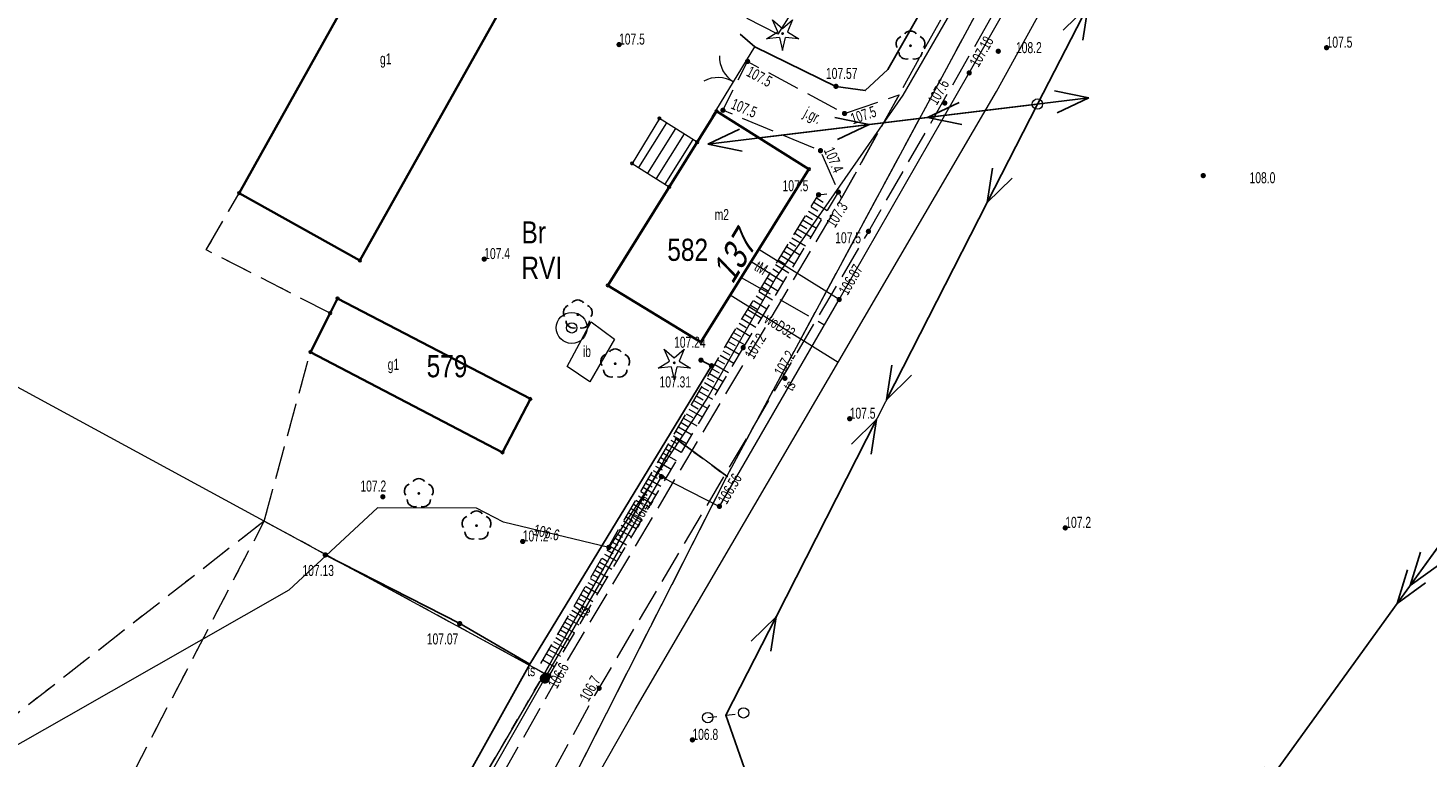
# Model space of a CAD drawing. Header units: inches. Extents: x 6497603 to 6502483, y 5925790 to 5934357.
# Tile 11 of 256: x 6499267 to 6499362, y 5926418 to 5926467. Entities that reach past the tile are written whole.
import ezdxf
from ezdxf.enums import TextEntityAlignment as Align

# ---------------------------------------------------------------- set-up
doc = ezdxf.new("R2010")
doc.units = ezdxf.units.IN
doc.header["$MEASUREMENT"] = 0
for name, pattern in [('1.5_0.75', [2.25, 1.5, -0.75]), ('2.25_0.75', [3, 2.25, -0.75]), ('219-1000', [0, 0]), ('egkk-1000', [3, 2.25, -0.75]), ('egug-1000', [1.5, 0.75, -0.75]), ('otob_1000', [0, 0]), ('suep_nn_1000', [0, 0]), ('suep_sn_1000', [0, 0]), ('supp_1000', [1.25, 0.625, -0.625])]:
    doc.linetypes.add(name, pattern=pattern)
for name, color, linetype in [('000 Inne (niezydentyfikowane)', 7, 'Continuous'), ('203-punkt graniczny', 7, 'Continuous'), ('209-oznaczenie konturu klasyfikacyjnego', 7, 'Continuous'), ('210-oznaczenie konturu użytku gruntowego', 7, 'Continuous'), ('217-kontur klasyfikacyjny', 7, 'Continuous'), ('218-kontur użytku gruntowego', 7, 'Continuous'), ('219-działka ewidencyjna', 7, 'Continuous'), ('238-Punkt adresowy budynku', 7, 'Continuous'), ('312-budynek ewidencyjny', 7, 'Continuous'), ('312-oznaczenie budynku ewidencyjnego', 7, 'Continuous'), ('312-oznaczenie budynku ewidencyjnego-Atr117', 7, 'Continuous'), ('352-schody', 7, 'Continuous'), ('brama', 7, 'Continuous'), ('drzewo iglaste', 7, 'Continuous'), ('drzewo liściaste', 7, 'Continuous'), ('inna budowla', 7, 'Continuous'), ('inna budowla-Atr17', 7, 'Continuous'), ('jezdnia', 7, 'Continuous'), ('jezdnia-Atr17', 7, 'Continuous'), ('ogrodzenie trwałe', 7, 'Continuous'), ('pikieta naturalna', 7, 'Continuous'), ('pikieta naturalna-Atr2', 7, 'Continuous'), ('pikieta sztuczna', 7, 'Continuous'), ('pikieta sztuczna-Atr2', 7, 'Continuous'), ('przewód elektroenergetyczny niskiego napięcia', 7, 'Continuous'), ('przewód elektroenergetyczny średniego napięcia', 7, 'Continuous'), ('przewód telekomunikacyjny podziemny', 7, 'Continuous'), ('przewód telekomunikacyjny podziemny - ob. projektowany', 7, 'Continuous'), ('przewód telekomunikacyjny podziemny-Atr1', 7, 'Continuous'), ('przewód wodociągowy', 7, 'Continuous'), ('przewód wodociągowy-Atr1', 7, 'Continuous'), ('Punkt budynku', 7, 'Continuous'), ('rzędna', 7, 'Continuous'), ('rzędna-Atr2', 7, 'Continuous'), ('skarpa nieumocniona', 7, 'Continuous'), ('studnia zwykła', 7, 'Continuous'), ('słup przewodów napowietrznych', 7, 'Continuous'), ('słupek telekomunikacyjny', 7, 'Continuous'), ('słupek telekomunikacyjny-Atr17', 7, 'Continuous')]:
    doc.layers.add(name, color=color, linetype=linetype)
doc.styles.get("Standard").update_dxf_attribs({"font": 'arial.ttf'})
doc.linetypes.add('902-1000', pattern='A,5,0,[1,ksztalty.shx,S=1,R=0,X=0,Y=0],5', length=10)

# ---------------------------------------------------------------- blocks, each defined once
blk = doc.blocks.new('203')
at = {"linetype": 'Continuous', "lineweight": 0}
h = blk.add_hatch(color=0, dxfattribs=at)
edge = h.paths.add_edge_path()
edge.add_arc((0, 0), 0.09, 0, 360)
blk = doc.blocks.new('PUNKTBUD')
at = {"color": 0}
blk.add_circle((0, 0), 0.09, dxfattribs=at)
blk = doc.blocks.new('PW01')
at = {"linetype": 'Continuous', "lineweight": 13}
h = blk.add_hatch(color=0, dxfattribs=at)
edge = h.paths.add_edge_path()
edge.add_arc((0, 0), 0.18, 0, 360)
blk = doc.blocks.new('US13')
at = {"color": 0, "linetype": 'Continuous', "lineweight": 13}
for radius in [1.05, 0.35]:
    blk.add_circle((0, 0), radius, dxfattribs=at)
blk = doc.blocks.new('US15')
at = {"color": 0, "linetype": 'Continuous', "lineweight": 13}
blk.add_circle((0, 0), 0.35, dxfattribs=at)
blk = doc.blocks.new('OP011')
at = {"linetype": 'Continuous', "lineweight": 13}
h = blk.add_hatch(color=0, dxfattribs=at)
edge = h.paths.add_edge_path()
edge.add_arc((0, 0), 0.1, 0, 360)
at = {"color": 0, "linetype": 'Continuous', "lineweight": 13}
for p, q in [((-1.099, -0.357), (-0.324, 0.105)), ((-0.324, 0.105), (-0.679, 0.935)), ((-0.679, 0.935), (0, 0.341)), ((0, 0.341), (0.679, 0.935)), ((0.679, 0.935), (0.324, 0.105)), ((0.324, 0.105), (1.099, -0.357)), ((-0.2, -0.275), (-1.099, -0.357)), ((-0.2, -0.275), (0, -1.155)), ((0, -1.155), (0.2, -0.275)), ((1.099, -0.357), (0.2, -0.275))]:
    blk.add_line(p, q, dxfattribs=at)
blk = doc.blocks.new('OP021')
at = {"linetype": 'Continuous', "lineweight": 13}
h = blk.add_hatch(color=0, dxfattribs=at)
edge = h.paths.add_edge_path()
edge.add_arc((0, 0), 0.1, 0, 360)
at = {"color": 0, "linetype": 'Continuous', "lineweight": -3}
for centre, start, end in [((0, 0.5), 38.316, 141.684), ((-0.476, 0.154), 110.388, 213.756), ((0.476, 0.154), 326.244, 69.612), ((-0.294, -0.404), 182.272, 285.64), ((0.294, -0.404), 254.36, 357.728), ((0.294, -0.404), 254.36, 357.728)]:
    blk.add_arc(centre, 0.5, start, end, dxfattribs=at)
blk = doc.blocks.new('US09')
at = {"linetype": 'Continuous', "lineweight": 13}
h = blk.add_hatch(color=0, dxfattribs=at)
edge = h.paths.add_edge_path()
edge.add_arc((0, 0), 0.35, 0, 360)
blk = doc.blocks.new('SUEP2')
at = {"color": 0, "linetype": 'Continuous'}
for p, q in [((0, 0), (9.04, 0)), ((7.54, 0), (5.29, 0.75)), ((7.54, 0), (5.29, -0.75)), ((9.04, 0), (6.79, 0.75)), ((9.04, 0), (6.79, -0.75)), ((9.04, 0), (27.04, 0)), ((25.54, 0), (23.29, 0.75)), ((25.54, 0), (23.29, -0.75)), ((27.04, 0), (24.79, 0.75)), ((27.04, 0), (24.79, -0.75))]:
    blk.add_line(p, q, dxfattribs=at)
blk = doc.blocks.new('SUEP1')
at = {"color": 0, "linetype": 'Continuous'}
for p, q in [((0, 0), (7.5, 0)), ((7.5, 0), (5.25, 0.75)), ((7.5, 0), (5.25, -0.75)), ((7.5, 0), (22.5, 0)), ((22.5, 0), (20.25, 0.75)), ((22.5, 0), (20.25, -0.75))]:
    blk.add_line(p, q, dxfattribs=at)
blk = doc.blocks.new('SM05')
at = {"color": 0, "linetype": 'Continuous', "lineweight": 13}
blk.add_circle((0, 0), 0.35, dxfattribs=at)
blk = doc.blocks.new('OK02')
at = {"color": 0, "linetype": 'Continuous', "lineweight": 0}
for centre, start, end in [((-2, 0), 0, 60), ((2, 0), 120, 180)]:
    blk.add_arc(centre, 2, start, end, dxfattribs=at)

msp = doc.modelspace()

# ---------------------------------------------------------------- linework, layer by layer
at = {"layer": '000 Inne (niezydentyfikowane)', "color": 7, "linetype": 'Continuous', "lineweight": 18, "flags": 128}
for points in [[(6499320.84, 5926455.54), (6499321.29, 5926455.26)], [(6499320.29, 5926454.64), (6499321.18, 5926454.09)], [(6499320.47, 5926454.94), (6499320.92, 5926454.67)], [(6499320.66, 5926455.24), (6499321.55, 5926454.69)], [(6499319.55, 5926453.44), (6499320.45, 5926452.89)], [(6499319.73, 5926453.74), (6499320.18, 5926453.47)], [(6499319.92, 5926454.04), (6499320.82, 5926453.49)], [(6499320.1, 5926454.34), (6499320.55, 5926454.07)], [(6499318.99, 5926452.54), (6499319.44, 5926452.26)], [(6499319.17, 5926452.84), (6499320.08, 5926452.28)], [(6499319.36, 5926453.14), (6499319.81, 5926452.86)], [(6499318.43, 5926451.63), (6499319.34, 5926451.07)], [(6499318.62, 5926451.93), (6499319.07, 5926451.65)], [(6499318.8, 5926452.24), (6499319.71, 5926451.68)], [(6499317.87, 5926450.72), (6499318.32, 5926450.44)], [(6499318.05, 5926451.02), (6499318.96, 5926450.46)], [(6499318.24, 5926451.33), (6499318.7, 5926451.05)], [(6499317.3, 5926449.81), (6499318.22, 5926449.24)], [(6499317.49, 5926450.11), (6499317.95, 5926449.83)], [(6499317.68, 5926450.42), (6499318.59, 5926449.85)], [(6499316.74, 5926448.89), (6499317.19, 5926448.61)], [(6499316.92, 5926449.2), (6499317.84, 5926448.63)], [(6499317.11, 5926449.5), (6499317.57, 5926449.22)], [(6499316.17, 5926447.97), (6499317.09, 5926447.4)], [(6499316.36, 5926448.27), (6499316.82, 5926447.99)], [(6499316.55, 5926448.58), (6499317.47, 5926448.01)], [(6499315.6, 5926447.04), (6499316.06, 5926446.76)], [(6499315.79, 5926447.35), (6499316.71, 5926446.78)], [(6499315.98, 5926447.66), (6499316.44, 5926447.37)], [(6499315.03, 5926446.11), (6499315.97, 5926445.57)], [(6499315.21, 5926446.42), (6499315.68, 5926446.14)], [(6499315.41, 5926446.73), (6499316.33, 5926446.16)], [(6499314.48, 5926445.18), (6499314.95, 5926444.91)], [(6499314.66, 5926445.49), (6499315.6, 5926444.95)], [(6499314.84, 5926445.8), (6499315.31, 5926445.53)], [(6499313.94, 5926444.25), (6499314.87, 5926443.71)], [(6499314.12, 5926444.56), (6499314.59, 5926444.29)], [(6499314.3, 5926444.87), (6499315.23, 5926444.33)], [(6499313.23, 5926443.03), (6499314.15, 5926442.49)], [(6499313.41, 5926443.33), (6499313.87, 5926443.07)], [(6499313.59, 5926443.64), (6499314.51, 5926443.1)], [(6499313.76, 5926443.95), (6499314.23, 5926443.68)], [(6499312.7, 5926442.12), (6499313.15, 5926441.85)], [(6499312.87, 5926442.42), (6499313.79, 5926441.89)], [(6499313.05, 5926442.72), (6499313.51, 5926442.46)], [(6499312.17, 5926441.21), (6499313.08, 5926440.69)], [(6499312.35, 5926441.51), (6499312.8, 5926441.25)], [(6499312.52, 5926441.81), (6499313.43, 5926441.29)], [(6499311.65, 5926440.31), (6499312.1, 5926440.05)], [(6499311.82, 5926440.61), (6499312.72, 5926440.09)], [(6499312, 5926440.91), (6499312.45, 5926440.65)], [(6499311.13, 5926439.42), (6499312.02, 5926438.9)], [(6499311.3, 5926439.72), (6499311.75, 5926439.46)], [(6499311.48, 5926440.01), (6499312.37, 5926439.49)], [(6499310.61, 5926438.54), (6499311.06, 5926438.28)], [(6499310.79, 5926438.83), (6499311.67, 5926438.31)], [(6499310.96, 5926439.12), (6499311.4, 5926438.87)], [(6499309.93, 5926437.36), (6499310.37, 5926437.11)], [(6499310.1, 5926437.66), (6499310.98, 5926437.15)], [(6499310.27, 5926437.95), (6499310.71, 5926437.69)], [(6499310.44, 5926438.24), (6499311.32, 5926437.73)], [(6499309.43, 5926436.49), (6499310.29, 5926435.99)], [(6499309.59, 5926436.78), (6499310.03, 5926436.53)], [(6499309.76, 5926437.07), (6499310.64, 5926436.57)], [(6499308.92, 5926435.63), (6499309.35, 5926435.38)], [(6499309.09, 5926435.92), (6499309.95, 5926435.41)], [(6499309.26, 5926436.2), (6499309.69, 5926435.95)], [(6499308.26, 5926434.49), (6499308.68, 5926434.24)], [(6499308.42, 5926434.77), (6499309.28, 5926434.27)], [(6499308.59, 5926435.06), (6499309.02, 5926434.81)], [(6499308.76, 5926435.34), (6499309.62, 5926434.84)], [(6499307.76, 5926433.64), (6499308.61, 5926433.14)], [(6499307.93, 5926433.92), (6499308.35, 5926433.67)], [(6499308.09, 5926434.2), (6499308.94, 5926433.71)], [(6499307.27, 5926432.79), (6499307.69, 5926432.55)], [(6499307.43, 5926433.07), (6499308.28, 5926432.58)], [(6499307.6, 5926433.35), (6499308.02, 5926433.11)], [(6499306.62, 5926431.68), (6499307.04, 5926431.43)], [(6499306.78, 5926431.96), (6499307.62, 5926431.47)], [(6499306.95, 5926432.23), (6499307.36, 5926431.99)], [(6499307.11, 5926432.51), (6499307.95, 5926432.02)], [(6499306.14, 5926430.85), (6499306.97, 5926430.37)], [(6499306.3, 5926431.12), (6499306.71, 5926430.88)], [(6499306.46, 5926431.4), (6499307.29, 5926430.92)], [(6499305.5, 5926429.75), (6499306.32, 5926429.27)], [(6499305.66, 5926430.02), (6499306.07, 5926429.78)], [(6499305.82, 5926430.3), (6499306.64, 5926429.82)], [(6499305.98, 5926430.57), (6499306.39, 5926430.33)], [(6499305.03, 5926428.94), (6499305.43, 5926428.7)], [(6499305.18, 5926429.21), (6499306, 5926428.73)], [(6499305.34, 5926429.48), (6499305.75, 5926429.24)], [(6499304.4, 5926427.86), (6499304.8, 5926427.62)], [(6499304.55, 5926428.13), (6499305.36, 5926427.65)], [(6499304.71, 5926428.39), (6499305.12, 5926428.16)], [(6499304.87, 5926428.66), (6499305.68, 5926428.19)], [(6499303.93, 5926427.05), (6499304.73, 5926426.59)], [(6499304.09, 5926427.32), (6499304.49, 5926427.09)], [(6499304.24, 5926427.59), (6499305.05, 5926427.12)], [(6499303.31, 5926425.99), (6499304.11, 5926425.53)], [(6499303.47, 5926426.26), (6499303.86, 5926426.03)], [(6499303.62, 5926426.52), (6499304.42, 5926426.06)], [(6499303.78, 5926426.79), (6499304.18, 5926426.56)], [(6499302.85, 5926425.2), (6499303.25, 5926424.97)], [(6499303.01, 5926425.47), (6499303.8, 5926425.01)], [(6499303.16, 5926425.73), (6499303.56, 5926425.5)], [(6499302.28, 5926424.22), (6499303.06, 5926423.77)], [(6499302.52, 5926424.63), (6499302.91, 5926424.41)], [(6499302.69, 5926424.93), (6499303.48, 5926424.47)]]:
    msp.add_lwpolyline(points, dxfattribs=at)
at = {"layer": '217-kontur klasyfikacyjny', "color": 3, "linetype": 'egkk-1000', "lineweight": 18, "flags": 128}
for points in [[(6499281.7, 5926455.87), (6499295.51, 5926480.59)], [(6499336.37, 5926476.82), (6499314.75, 5926436.67)], [(6499279.47, 5926452.01), (6499281.7, 5926455.87)], [(6499287.87, 5926447.73), (6499279.47, 5926452.01)], [(6499286.53, 5926445.09), (6499287.87, 5926447.73)], [(6499283.4, 5926433.63), (6499286.53, 5926445.09)], [(6499302.4, 5926423.31), (6499311.31, 5926439.2)], [(6499311.31, 5926439.2), (6499314.75, 5926436.67)], [(6499314.75, 5926436.67), (6499285.75, 5926379.53)], [(6499283.4, 5926433.63), (6499209.05, 5926375.69)], [(6499257.82, 5926384.38), (6499283.4, 5926433.63)], [(6499283.4, 5926433.63), (6499302.4, 5926423.31)]]:
    msp.add_lwpolyline(points, dxfattribs=at)
at = {"layer": '218-kontur użytku gruntowego', "color": 3, "linetype": 'egug-1000', "lineweight": 18, "flags": 128}
for points in [[(6499281.7, 5926455.87), (6499295.51, 5926480.59)], [(6499336.37, 5926476.82), (6499314.75, 5926436.67)], [(6499279.47, 5926452.01), (6499281.7, 5926455.87)], [(6499287.87, 5926447.73), (6499279.47, 5926452.01)], [(6499286.53, 5926445.09), (6499287.87, 5926447.73)], [(6499283.4, 5926433.63), (6499286.53, 5926445.09)], [(6499302.4, 5926423.31), (6499311.31, 5926439.2)], [(6499311.31, 5926439.2), (6499314.75, 5926436.67)], [(6499314.75, 5926436.67), (6499285.75, 5926379.53)], [(6499283.4, 5926433.63), (6499209.05, 5926375.69)], [(6499257.82, 5926384.38), (6499283.4, 5926433.63)], [(6499302.4, 5926423.31), (6499283.4, 5926433.63)], [(6499275.18, 5926376.81), (6499302.4, 5926423.31)]]:
    msp.add_lwpolyline(points, dxfattribs=at)
at = {"layer": '219-działka ewidencyjna', "color": 3, "linetype": '219-1000', "lineweight": 18, "flags": 128}
for points in [[(6499336.37, 5926476.82), (6499314.75, 5926436.67)], [(6499302.4, 5926423.31), (6499251.33, 5926451.04)], [(6499311.31, 5926439.2), (6499302.4, 5926423.31)], [(6499314.75, 5926436.67), (6499311.31, 5926439.2)], [(6499314.75, 5926436.67), (6499285.75, 5926379.53)], [(6499302.4, 5926423.31), (6499275.18, 5926376.81)]]:
    msp.add_lwpolyline(points, dxfattribs=at)
at = {"layer": '312-budynek ewidencyjny', "color": 7, "linetype": 'Continuous', "lineweight": 35, "flags": 128}
for points in [[(6499281.7, 5926455.87), (6499295.51, 5926480.59)], [(6499300.99, 5926471.14), (6499289.89, 5926451.29)], [(6499306.68, 5926449.61), (6499314.06, 5926461.41)], [(6499314.06, 5926461.41), (6499320.32, 5926457.49)], [(6499320.32, 5926457.49), (6499313, 5926445.77)], [(6499289.89, 5926451.29), (6499281.7, 5926455.87)], [(6499287.87, 5926447.73), (6499288.37, 5926448.73)], [(6499288.37, 5926448.73), (6499301.44, 5926441.91)], [(6499313, 5926445.77), (6499306.68, 5926449.61)], [(6499286.53, 5926445.09), (6499287.87, 5926447.73)], [(6499299.55, 5926438.29), (6499286.53, 5926445.09)], [(6499301.44, 5926441.91), (6499299.55, 5926438.29)]]:
    msp.add_lwpolyline(points, dxfattribs=at)
at = {"layer": '352-schody', "color": 7, "linetype": 'Continuous', "lineweight": 18, "flags": 128}
msp.add_lwpolyline([(6499312.75, 5926459.32), (6499310.18, 5926460.93), (6499308.33, 5926457.88), (6499310.85, 5926456.28)], close=True, dxfattribs=at)
msp.add_lwpolyline([(6499312.75, 5926459.32), (6499310.18, 5926460.93), (6499308.33, 5926457.88), (6499310.85, 5926456.28)], close=True, dxfattribs=at)
for points in [[(6499310.674, 5926460.621), (6499308.778, 5926457.595)], [(6499311.267, 5926460.249), (6499309.369, 5926457.22)], [(6499311.86, 5926459.877), (6499309.96, 5926456.845)], [(6499312.453, 5926459.506), (6499310.551, 5926456.47)]]:
    msp.add_lwpolyline(points, dxfattribs=at)
at = {"layer": 'brama', "color": 7, "linetype": 'otob_1000', "lineweight": 18, "flags": 128}
msp.add_lwpolyline([(6499313.76, 5926461.04), (6499316.65, 5926465.77)], dxfattribs=at)
at = {"layer": 'inna budowla', "color": 7, "linetype": 'Continuous', "lineweight": 18, "flags": 128}
for points in [[(6499316.13, 5926467.7), (6499318.73, 5926472.4), (6499321.06, 5926471.16), (6499318.2, 5926466.63)], [(6499305.46, 5926443.08), (6499303.94, 5926444.11), (6499305.56, 5926447.13), (6499307.14, 5926445.97)]]:
    msp.add_lwpolyline(points, close=True, dxfattribs=at)
at = {"layer": 'jezdnia', "color": 7, "linetype": '2.25_0.75', "lineweight": 18, "flags": 128}
for points in [[(6499594.03, 5926968.7), (6499608.23, 5926993.94), (6499613.41, 5927002.04), (6499621.69, 5927012.54), (6499628.91, 5927020.73), (6499658.69, 5927052.27), (6499694.42, 5927090.04), (6499695.69, 5927091.56), (6499696.52, 5927093.01), (6499697.02, 5927094.8), (6499696.81, 5927096.76), (6499696.37, 5927097.93), (6499704.45, 5927090.13), (6499702.54, 5927090.13), (6499699.95, 5927089.7), (6499698.13, 5927088.81), (6499696.7, 5927087.61), (6499661, 5927050.2), (6499630.74, 5927018.76), (6499623.79, 5927010.65), (6499615.99, 5927000.19), (6499611.02, 5926992.4), (6499596.89, 5926966.68), (6499595.17, 5926963.14), (6499590.87, 5926956.04), (6499575.19, 5926930.08), (6499557.91, 5926897.66), (6499540.5, 5926864.11), (6499522.86, 5926829.88), (6499504.38, 5926794.53), (6499497.13, 5926781.9), (6499486.68, 5926762.57), (6499470.04, 5926728.71), (6499451.61, 5926693.91), (6499434.24, 5926660.55), (6499433.39, 5926658.93), (6499431.73, 5926655.84), (6499416.3, 5926625.21), (6499397.09, 5926589.53), (6499378.41, 5926553.68), (6499360.52, 5926518.54), (6499343.42, 5926486.51), (6499324.35, 5926453.27), (6499305.79, 5926421.82), (6499289.18, 5926391.25), (6499285.67, 5926384.56), (6499285.25, 5926381.1), (6499285.74, 5926379.01), (6499286.56, 5926377.39), (6499288.53, 5926375.93), (6499289.57, 5926374.85), (6499272.96, 5926374.41), (6499273.92, 5926374.76), (6499276.08, 5926375.76), (6499277.62, 5926377.1), (6499278.75, 5926378.57), (6499282.19, 5926385.71), (6499303.36, 5926423.18), (6499322, 5926454.56), (6499322.53, 5926455.52), (6499326.43, 5926462.52), (6499337.21, 5926481.97), (6499339.91, 5926486.81), (6499340.48, 5926487.84), (6499346.96, 5926500.28), (6499350.25, 5926506.59), (6499357.34, 5926520.19), (6499365.04, 5926534.01), (6499367.84, 5926539.94), (6499375.48, 5926555.45), (6499394.05, 5926591.24), (6499407.27, 5926615.69), (6499411.12, 5926622.8), (6499413.34, 5926626.91), (6499431.25, 5926661.81), (6499448.95, 5926695.56), (6499466.94, 5926730.26), (6499483.97, 5926764.32), (6499493.97, 5926782.93), (6499502.02, 5926796.26), (6499505.18, 5926802.4), (6499507.13, 5926806.18), (6499519.9, 5926831), (6499536.73, 5926863.66), (6499537.71, 5926865.65), (6499541.71, 5926873.24), (6499555.39, 5926899.21), (6499563.48, 5926914.1), (6499567.48, 5926921.45), (6499572.99, 5926931.59)], [(6499326.43, 5926462.52), (6499322.53, 5926455.52), (6499321.1, 5926458.74), (6499314.49, 5926461.48), (6499316.16, 5926464.79), (6499322.73, 5926461.26)]]:
    msp.add_lwpolyline(points, close=True, dxfattribs=at)
at = {"layer": 'ogrodzenie trwałe', "color": 7, "linetype": '902-1000', "lineweight": 25, "flags": 128}
for points in [[(6499315.66, 5926466.63), (6499316.65, 5926465.77), (6499322.15, 5926463.1), (6499324.14, 5926462.81), (6499325.66, 5926464.24), (6499330.38, 5926472.56)], [(6499301.41, 5926423.94), (6499313.72, 5926444.16), (6499313, 5926444.54)], [(6499292.34, 5926407.67), (6499301.41, 5926423.94), (6499296.65, 5926426.68), (6499287.54, 5926431.34)]]:
    msp.add_lwpolyline(points, dxfattribs=at)
at = {"layer": 'przewód elektroenergetyczny niskiego napięcia', "color": 1, "linetype": 'suep_nn_1000', "lineweight": 18, "flags": 128}
for points in [[(6499335.8, 5926461.9), (6499359.05, 5926506.92)], [(6499314.68, 5926420.47), (6499335.8, 5926461.9)], [(6499335.8, 5926461.9), (6499316.95, 5926459.6)], [(6499328.52, 5926380.95), (6499314.68, 5926420.47)]]:
    msp.add_lwpolyline(points, dxfattribs=at)
at = {"layer": 'przewód elektroenergetyczny średniego napięcia', "color": 1, "linetype": 'suep_sn_1000', "lineweight": 18, "flags": 128}
msp.add_lwpolyline([(6499365.48, 5926435.38), (6499344.28, 5926406.06)], dxfattribs=at)
at = {"layer": 'przewód telekomunikacyjny podziemny', "color": 30, "linetype": 'Continuous', "lineweight": 18, "flags": 128}
for points in [[(6499380.12, 5926567.42), (6499375.85, 5926556.79), (6499362.34, 5926529.65), (6499356.74, 5926518.64), (6499347.98, 5926501.18), (6499339.23, 5926484.58), (6499334.37, 5926475.8), (6499326.69, 5926462.5), (6499318.1, 5926450.16), (6499313.47, 5926442.02), (6499306.76, 5926431.85), (6499299.61, 5926433.55), (6499297.79, 5926434.5), (6499291.09, 5926434.54), (6499285.08, 5926428.96), (6499269.99, 5926420.35), (6499262.78, 5926416.25), (6499246.31, 5926405.25), (6499238.13, 5926399.69), (6499212.19, 5926379.04), (6499184.08, 5926378), (6499160.24, 5926376.46), (6499086.25, 5926380.36)], [(6499322.37, 5926448.65), (6499331.18, 5926464.01), (6499345.32, 5926488.82), (6499341.43, 5926490.37)], [(6499285.63, 5926393.57), (6499302.42, 5926422.96), (6499310.32, 5926436.64), (6499314.25, 5926434.63), (6499322.37, 5926448.65), (6499316.92, 5926452.05)], [(6499316.41, 5926451.22), (6499318.1, 5926450.16)]]:
    msp.add_lwpolyline(points, dxfattribs=at)
at = {"layer": 'przewód telekomunikacyjny podziemny - ob. projektowany', "color": 30, "linetype": '2.25_0.75', "lineweight": 18, "flags": 128}
msp.add_lwpolyline([(6499315.73, 5926450.15), (6499321.33, 5926446.95)], dxfattribs=at)
at = {"layer": 'przewód wodociągowy', "color": 5, "linetype": 'Continuous', "lineweight": 18, "flags": 128}
for points in [[(6499270.66, 5926366.79), (6499275.7, 5926377.31), (6499280.43, 5926383.18), (6499286.59, 5926382.23), (6499308.55, 5926420.87), (6499333.02, 5926462.76), (6499339.26, 5926474.09)], [(6499314.99, 5926448.96), (6499322.3, 5926444.41)]]:
    msp.add_lwpolyline(points, dxfattribs=at)
at = {"layer": 'skarpa nieumocniona', "color": 7, "linetype": '1.5_0.75', "lineweight": 18, "flags": 128}
msp.add_lwpolyline([(6499315.86, 5926445.39), (6499302.69, 5926423.14), (6499302.03, 5926423.79), (6499315.07, 5926446.19), (6499320.97, 5926455.75), (6499322.31, 5926455.93)], close=True, dxfattribs=at)
msp.add_lwpolyline([(6499315.86, 5926445.39), (6499302.69, 5926423.14), (6499302.03, 5926423.79), (6499315.07, 5926446.19), (6499320.97, 5926455.75), (6499322.31, 5926455.93)], close=True, dxfattribs=at)
at = {"layer": 'słup przewodów napowietrznych', "color": 7, "linetype": 'supp_1000', "lineweight": 18, "flags": 128}
msp.add_lwpolyline([(6499313.46, 5926420.31), (6499315.89, 5926420.63)], dxfattribs=at)

# ---------------------------------------------------------------- block references
at = {"layer": '203-punkt graniczny', "color": 3, "linetype": 'Continuous', "lineweight": 18}
for p in [(6499311.31, 5926439.2), (6499314.75, 5926436.67), (6499302.4, 5926423.31)]:
    msp.add_blockref('203', p, dxfattribs=at)
at = {"layer": 'brama', "color": 7, "linetype": 'Continuous', "lineweight": 18, "rotation": 58.57500000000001}
msp.add_blockref('OK02', (6499315.205, 5926463.405), dxfattribs=at)
at = {"layer": 'drzewo iglaste', "color": 94, "linetype": 'Continuous', "lineweight": 18}
for p in [(6499318.53, 5926466.68), (6499311.19, 5926444.36)]:
    msp.add_blockref('OP011', p, dxfattribs=at)
at = {"layer": 'drzewo liściaste', "color": 94, "linetype": 'Continuous', "lineweight": 18}
for p in [(6499327.2, 5926465.85), (6499304.65, 5926447.62), (6499307.19, 5926444.3), (6499293.88, 5926435.51), (6499297.79, 5926433.32)]:
    msp.add_blockref('OP021', p, dxfattribs=at)
at = {"layer": 'pikieta naturalna', "color": 7, "linetype": 'Continuous', "lineweight": 13}
for p in [(6499307.45, 5926465.93), (6499355.4, 5926465.72), (6499316.16, 5926464.79), (6499333.15, 5926465.48), (6499329.52, 5926461.97), (6499314.49, 5926461.48), (6499322.73, 5926461.26), (6499321.1, 5926458.74), (6499347.04, 5926457.05), (6499320.97, 5926455.75), (6499322.31, 5926455.93), (6499324.35, 5926453.27), (6499298.31, 5926451.39), (6499315.86, 5926445.39), (6499318.69, 5926443.31), (6499323.08, 5926440.57), (6499291.44, 5926435.28), (6499337.69, 5926433.17), (6499300.92, 5926432.25), (6499302.69, 5926423.14), (6499306.1, 5926422.3), (6499312.42, 5926418.8)]:
    msp.add_blockref('PW01', p, dxfattribs=at)
at = {"layer": 'pikieta sztuczna', "color": 7, "linetype": 'Continuous', "lineweight": 13}
for p in [(6499322.15, 5926463.1), (6499313, 5926444.54), (6499313.72, 5926444.16), (6499287.54, 5926431.34), (6499296.65, 5926426.68)]:
    msp.add_blockref('PW01', p, dxfattribs=at)
at = {"layer": 'przewód elektroenergetyczny niskiego napięcia', "color": 1, "linetype": 'Continuous', "lineweight": 18}
for p, rotation in [((6499335.8, 5926461.9), 62.68600000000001), ((6499316.95, 5926459.6), 6.957000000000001), ((6499335.8, 5926461.9), 186.9569999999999), ((6499335.8, 5926461.9), 242.989), ((6499314.68, 5926420.47), 62.989), ((6499314.68, 5926420.47), 289.3)]:
    msp.add_blockref('SUEP1', p, dxfattribs=dict(at, rotation=rotation))
at = {"layer": 'przewód elektroenergetyczny średniego napięcia', "color": 1, "linetype": 'Continuous', "lineweight": 18, "rotation": 234.1309999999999}
msp.add_blockref('SUEP2', (6499365.48, 5926435.38), dxfattribs=at)
at = {"layer": 'Punkt budynku', "color": 5, "linetype": 'Continuous', "lineweight": 13}
for p in [(6499314.06, 5926461.41), (6499310.18, 5926460.93), (6499312.75, 5926459.32), (6499308.33, 5926457.88), (6499320.32, 5926457.49), (6499310.85, 5926456.28), (6499281.7, 5926455.87), (6499289.89, 5926451.29), (6499306.68, 5926449.61), (6499288.37, 5926448.73), (6499287.87, 5926447.73), (6499313, 5926445.77), (6499286.53, 5926445.09), (6499301.44, 5926441.91), (6499299.55, 5926438.29)]:
    msp.add_blockref('PUNKTBUD', p, dxfattribs=at)
at = {"layer": 'rzędna', "color": 30, "linetype": 'Continuous', "lineweight": 18}
for p in [(6499331.18, 5926464.01), (6499322.37, 5926448.65), (6499310.32, 5926436.64), (6499314.25, 5926434.63), (6499306.76, 5926431.85)]:
    msp.add_blockref('PW01', p, dxfattribs=at)
at = {"layer": 'studnia zwykła', "color": 5, "linetype": 'Continuous', "lineweight": 18}
msp.add_blockref('US13', (6499304.24, 5926446.73), dxfattribs=at)
at = {"layer": 'słup przewodów napowietrznych', "color": 7, "linetype": 'Continuous', "lineweight": 18}
for name, p in [('US15', (6499335.8, 5926461.9)), ('SM05', (6499313.46, 5926420.31)), ('SM05', (6499315.89, 5926420.63))]:
    msp.add_blockref(name, p, dxfattribs=at)
at = {"layer": 'słupek telekomunikacyjny', "color": 30, "linetype": 'Continuous', "lineweight": 18}
msp.add_blockref('US09', (6499302.42, 5926422.96), dxfattribs=at)

# ---------------------------------------------------------------- texts
at = {"layer": '209-oznaczenie konturu klasyfikacyjnego', "color": 3, "linetype": 'Continuous', "lineweight": 18, "width": 0.79}
msp.add_text('RVI', height=1.5, dxfattribs=at).set_placement((6499300.83, 5926451.55), align=Align.TOP_LEFT)
at = {"layer": '210-oznaczenie konturu użytku gruntowego', "color": 3, "linetype": 'Continuous', "lineweight": 18, "width": 0.79}
msp.add_text('Br', height=1.5, dxfattribs=at).set_placement((6499300.84, 5926452.45))
at = {"layer": '238-Punkt adresowy budynku', "color": 7, "linetype": 'Continuous', "lineweight": 18, "oblique": 15, "width": 0.79}
msp.add_text('137', height=1.8, rotation=58.791, dxfattribs=at).set_placement((6499316, 5926451.05), align=Align.CENTER)
at = {"layer": '312-oznaczenie budynku ewidencyjnego', "color": 7, "linetype": 'Continuous', "lineweight": 18, "width": 0.79}
for s, p in [('582', (6499310.72, 5926451.27)), ('579', (6499294.41, 5926443.38))]:
    msp.add_text(s, height=1.5, dxfattribs=at).set_placement(p)
at = {"layer": '312-oznaczenie budynku ewidencyjnego-Atr117', "color": 7, "width": 0.667}
for s, p in [('g1', (6499291.25, 5926464.59)), ('m2', (6499313.93, 5926454.03)), ('g1', (6499291.77, 5926443.88))]:
    msp.add_text(s, height=0.75, dxfattribs=at).set_placement(p)
at = {"layer": 'inna budowla-Atr17', "color": 7, "width": 0.667}
msp.add_text('ib', height=0.75, dxfattribs=at).set_placement((6499305, 5926444.76))
at = {"layer": 'jezdnia-Atr17', "color": 7, "width": 0.667}
msp.add_text('j.gr.', height=0.75, rotation=331.751, dxfattribs=at).set_placement((6499319.9, 5926461.07))
at = {"layer": 'pikieta naturalna-Atr2', "color": 7, "width": 0.667}
for s, p in [('107.5', (6499307.45, 5926465.93)), ('108.2', (6499334.35, 5926465.35)), ('107.5', (6499355.4, 5926465.72)), ('108.0', (6499350.18, 5926456.53)), ('107.5', (6499322.1, 5926452.46)), ('107.4', (6499298.31, 5926451.39)), ('107.5', (6499323.08, 5926440.57)), ('107.2', (6499337.69, 5926433.17)), ('107.2', (6499300.92, 5926432.25)), ('106.8', (6499312.42, 5926418.8))]:
    msp.add_text(s, height=0.75, dxfattribs=at).set_placement(p)
for s, rotation, p in [('107.5', 331.751, (6499316.37, 5926464.51)), ('107.6', 59.87, (6499328.33, 5926462.15)), ('107.5', 337.485, (6499315.26, 5926462.31)), ('107.5', 18.879, (6499323.06, 5926461.23)), ('107.4', 293.297, (6499322, 5926459.07)), ('107.3', 58.535, (6499321.44, 5926453.85)), ('107.2', 59.378, (6499315.92, 5926444.93)), ('107.2', 59.87, (6499317.91, 5926443.76)), ('106.6', 60.989, (6499302.58, 5926422.58)), ('106.7', 60.62, (6499304.72, 5926421.7))]:
    msp.add_text(s, height=0.75, rotation=rotation, dxfattribs=at).set_placement(p, align=Align.TOP_LEFT)
for s, p in [('107.5', (6499318.53, 5926456.74)), ('107.2', (6499289.92, 5926436.38))]:
    msp.add_text(s, height=0.75, dxfattribs=at).set_placement(p, align=Align.TOP_LEFT)
at = {"layer": 'pikieta sztuczna-Atr2', "color": 7, "width": 0.667}
for s, p in [('107.57', (6499321.47, 5926464.35)), ('107.24', (6499311.18, 5926446.13)), ('107.31', (6499310.19, 5926443.44)), ('107.13', (6499285.99, 5926430.66)), ('107.07', (6499294.42, 5926426.02))]:
    msp.add_text(s, height=0.75, dxfattribs=at).set_placement(p, align=Align.TOP_LEFT)
at = {"layer": 'przewód telekomunikacyjny podziemny-Atr1', "color": 30, "width": 0.667}
for s, rotation, p in [('tM', 327.903, (6499316.75, 5926451)), ('ts', 59.922, (6499318.86, 5926442.59)), ('ts', 59.994, (6499304.95, 5926427.34))]:
    msp.add_text(s, height=0.75, rotation=rotation, dxfattribs=at).set_placement(p, align=Align.MIDDLE_LEFT)
at = {"layer": 'przewód wodociągowy-Atr1', "color": 5, "width": 0.667}
msp.add_text('woD32', height=0.75, rotation=328.1, dxfattribs=at).set_placement((6499317.43, 5926447.44), align=Align.MIDDLE_LEFT)
at = {"layer": 'rzędna-Atr2', "color": 30, "width": 0.667}
for s, rotation, p in [('107.18', 60.319, (6499331.48, 5926464.53)), ('106.87', 60.162, (6499322.61, 5926449.07)), ('106.56', 59.922, (6499314.41, 5926434.9)), ('106.42', 59.994, (6499308.4, 5926433.32)), ('106.6', 346.625, (6499301.69, 5926433.06))]:
    msp.add_text(s, height=0.75, rotation=rotation, dxfattribs=at).set_placement(p, align=Align.MIDDLE_LEFT)
at = {"layer": 'słupek telekomunikacyjny-Atr17', "color": 30, "width": 0.667}
msp.add_text('ts', height=0.75, dxfattribs=at).set_placement((6499301.22, 5926423.12))

doc.saveas('drawing.dxf')
